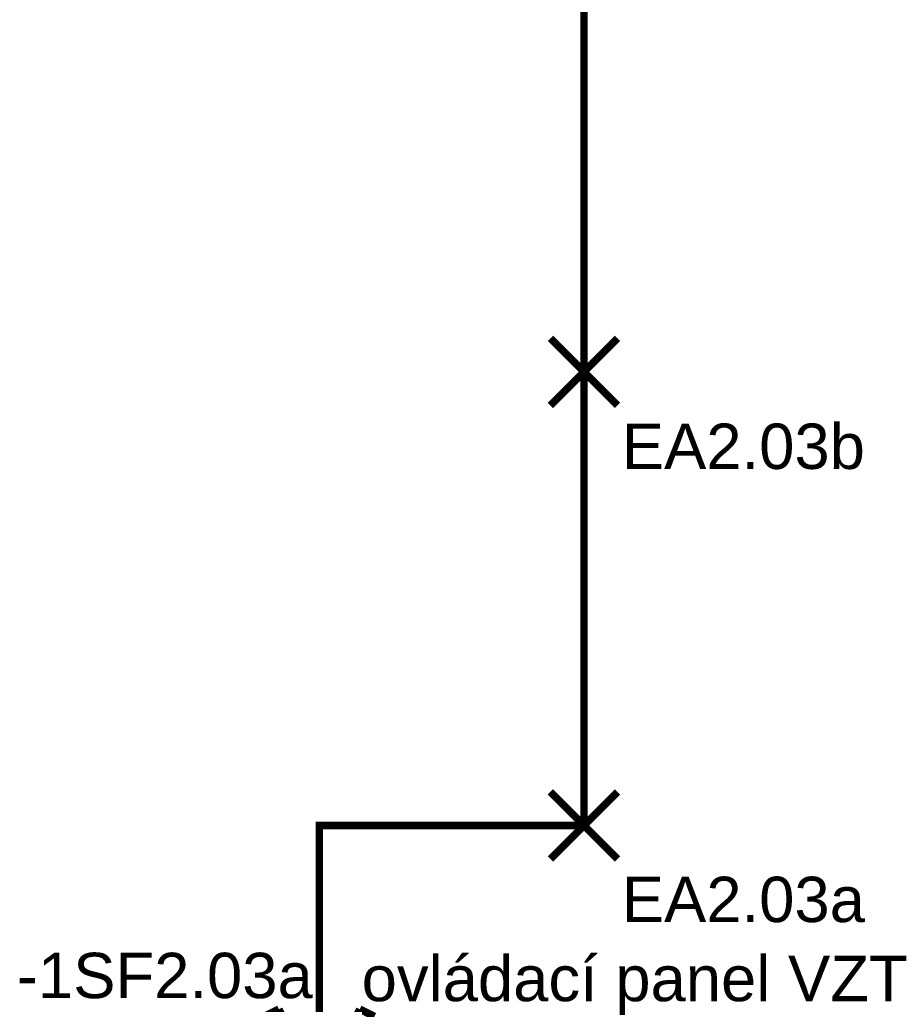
# Model space of a CAD drawing. Extents: x -12025 to 39812, y -30157 to 12.
# Tile 47 of 59: x 23134 to 26059, y -12091 to -8835. Entities that reach past the tile are written whole.
import ezdxf

# ---------------------------------------------------------------- set-up
doc = ezdxf.new("R2010")
doc.units = 0
doc.header["$MEASUREMENT"] = 0
for name, color, linetype in [('0 (Pozadí)', 254, 'Continuous'), ('OÚ Dukovany internet + tv + data', 192, 'Continuous'), ('OÚ Dukovany světla', 132, 'Continuous')]:
    doc.layers.add(name, color=color, linetype=linetype)
doc.styles.add('Arial', font='txt')

# ---------------------------------------------------------------- blocks, each defined once
blk = doc.blocks.new('P_zarovkove_svitidlo (16)')
at = {"color": 0, "linetype": 'Continuous', "const_width": 25}
for points in [[(111, -111), (-111, 111)], [(-111, -111), (111, 111)]]:
    blk.add_lwpolyline(points, dxfattribs=at)
at = {"color": 0, "linetype": 'Continuous', "style": 'Arial'}
blk.add_text('EA2.03a', height=150, dxfattribs=at).set_placement((125, -319.6))
blk = doc.blocks.new('P_zarovkove_svitidlo (17)')
at = {"color": 0, "linetype": 'Continuous', "const_width": 25}
for points in [[(111, -111), (-111, 111)], [(-111, -111), (111, 111)]]:
    blk.add_lwpolyline(points, dxfattribs=at)
at = {"color": 0, "linetype": 'Continuous', "style": 'Arial'}
blk.add_text('EA2.03b', height=150, dxfattribs=at).set_placement((125, -321.1))
blk = doc.blocks.new('Sériový přepínač (2)')
at = {"color": 0, "linetype": 'Continuous', "const_width": 25}
for points in [[(-133.7, 267.5), (-182.4, 243.2)], [(-133.7, 267.5), (-36.5, 72.9)], [(133.7, 267.5), (36.5, 72.9)], [(133.7, 267.5), (182.4, 243.2)]]:
    blk.add_lwpolyline(points, dxfattribs=at)
for points in [[(0, 85.1, 0.414214), (-85.1, 0)], [(85.1, 0, 0.414214), (0, 85.1)], [(-85.1, 0, 0.414214), (0, -85.1)], [(0, -85.1, 0.414214), (85.1, 0)]]:
    blk.add_lwpolyline(points, format="xyb", dxfattribs=at)
at = {"color": 0, "linetype": 'Continuous', "style": 'Arial'}
blk.add_text('-1SF2.03a', height=150, dxfattribs=at).set_placement((-1000, 303.9))
blk = doc.blocks.new('(39)')
at = {"layer": '0 (Pozadí)', "linetype": 'Continuous'}
h = blk.add_hatch(color=256, dxfattribs=at)
edge = h.paths.add_edge_path()
edge.add_spline(control_points=[(-112.2, 83.3), (-112.2, 83.3), (-134, -39.8), (-134, -39.8)], knot_values=[0, 0, 0, 0, 1, 1, 1, 1], degree=3, periodic=0)
edge.add_spline(control_points=[(-134, -39.8), (-134, -39.8), (112.2, -83.3), (112.2, -83.3)], knot_values=[0, 0, 0, 0, 1, 1, 1, 1], degree=3, periodic=0)
edge.add_spline(control_points=[(112.2, -83.3), (112.2, -83.3), (134, 39.8), (134, 39.8)], knot_values=[0, 0, 0, 0, 1, 1, 1, 1], degree=3, periodic=0)
edge.add_spline(control_points=[(134, 39.8), (134, 39.8), (-112.2, 83.3), (-112.2, 83.3)], knot_values=[0, 0, 0, 0, 1, 1, 1, 1], degree=3, periodic=0)
edge.add_spline(control_points=[(-112.2, 83.3), (-112.2, 83.3), (-112.2, 83.3), (-112.2, 83.3)], knot_values=[0, 0, 0, 0, 1, 1, 1, 1], degree=3, periodic=0)
at = {"color": 0, "linetype": 'Continuous', "const_width": 25}
for points in [[(-112.2, 83.3), (-134, -39.8)], [(134, 39.8), (-112.2, 83.3)], [(112.2, -83.3), (134, 39.8)], [(-134, -39.8), (112.2, -83.3)]]:
    blk.add_lwpolyline(points, dxfattribs=at)
at = {"color": 0, "linetype": 'Continuous', "style": 'Arial'}
blk.add_text('ovládací panel VZT', height=150, dxfattribs=at).set_placement((-189, 372.7))

msp = doc.modelspace()

# ---------------------------------------------------------------- linework, layer by layer
at = {"layer": 'OÚ Dukovany světla', "linetype": 'Continuous', "const_width": 25}
for points in [[(25000, -10000), (25000, -10000), (25000, -8500), (25000, -8500)], [(25000, -11500), (25000, -11500), (25000, -10000), (25000, -10000)], [(24125, -12289.9), (24125, -11500), (25000, -11500)]]:
    msp.add_lwpolyline(points, dxfattribs=at)

# ---------------------------------------------------------------- block references
at = {"layer": 'OÚ Dukovany internet + tv + data', "linetype": 'Continuous'}
msp.add_blockref('(39)', (24454, -12453.8), dxfattribs=at)
at = {"layer": 'OÚ Dukovany světla', "linetype": 'Continuous'}
for name, p in [('P_zarovkove_svitidlo (17)', (25000, -10000)), ('P_zarovkove_svitidlo (16)', (25000, -11500)), ('Sériový přepínač (2)', (24125, -12375))]:
    msp.add_blockref(name, p, dxfattribs=at)

doc.saveas('drawing.dxf')
